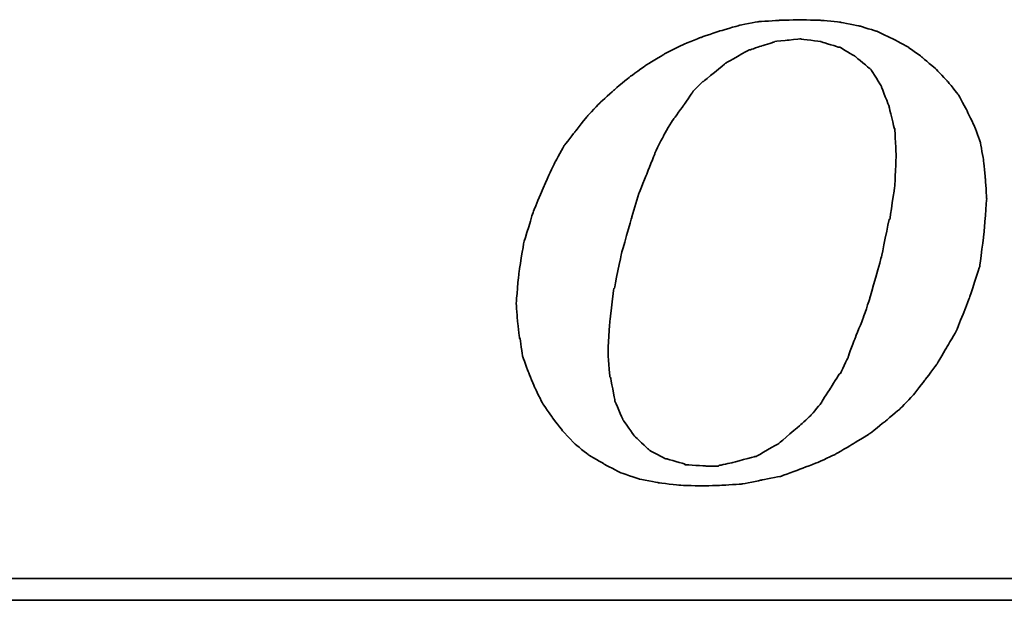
# Model space of a CAD drawing. Header units: inches. Extents: x 1 to 4086, y -402 to 368.
# Tile 32 of 47: x 406.29 to 416.89, y 234.57 to 240.82. Entities that reach past the tile are written whole.
import ezdxf

# ---------------------------------------------------------------- set-up
doc = ezdxf.new("R2010")
doc.units = ezdxf.units.IN
doc.header["$LTSCALE"] = 4
doc.layers.add('DIM', color=4, linetype='Continuous')
doc.layers.add('layer 1', color=7, linetype='Continuous')

# ---------------------------------------------------------------- blocks, each defined once
blk = doc.blocks.new('TBI MOTION logo(完整正式版)')
at = {"layer": 'layer 1', "color": 22, "lineweight": 35}
for points, knots in [([(-11.34375, -6.98375), (-11.34375, -6.98375), (-10.91375, -7.43875), (-10.91375, -7.43875), (-10.91375, -7.43875), (-10.91375, -7.43875), (-10.38625, -7.87125), (-10.38625, -7.87125), (-10.38625, -7.87125), (-10.38625, -7.87125), (-9.81125, -8.20375), (-9.81125, -8.20375), (-9.81125, -8.20375), (-9.81125, -8.20375), (-9.21125, -8.51875), (-9.21125, -8.51875), (-9.21125, -8.51875), (-9.21125, -8.51875), (-8.51625, -8.75875), (-8.51625, -8.75875), (-8.51625, -8.75875), (-8.51625, -8.75875), (-7.77125, -8.90375), (-7.77125, -8.90375), (-7.77125, -8.90375), (-7.77125, -8.90375), (-6.97875, -8.99875), (-6.97875, -8.99875), (-6.97875, -8.99875), (-6.97875, -8.99875), (-6.14125, -9.02375), (-6.14125, -9.02375), (-6.14125, -9.02375), (-6.14125, -9.02375), (-5.37125, -8.99875), (-5.37125, -8.99875), (-5.37125, -8.99875), (-5.37125, -8.99875), (-4.65375, -8.94875), (-4.65375, -8.94875), (-4.65375, -8.94875), (-4.65375, -8.94875), (-3.93375, -8.80625), (-3.93375, -8.80625), (-3.93375, -8.80625), (-3.93375, -8.80625), (-3.21375, -8.66375), (-3.21375, -8.66375), (-3.21375, -8.66375), (-3.21375, -8.66375), (-2.49375, -8.39875), (-2.49375, -8.39875), (-2.49375, -8.39875), (-2.49375, -8.39875), (-1.79875, -8.13375), (-1.79875, -8.13375), (-1.79875, -8.13375), (-1.79875, -8.13375), (-1.17375, -7.84375), (-1.17375, -7.84375), (-1.17375, -7.84375), (-1.17375, -7.84375), (-0.52375, -7.46375), (-0.52375, -7.46375), (-0.52375, -7.46375), (-0.52375, -7.46375), (0.10124, -7.07875), (0.10124, -7.07875), (0.10124, -7.07875), (0.10124, -7.07875), (0.67625, -6.62375), (0.67625, -6.62375), (0.67625, -6.62375), (0.67625, -6.62375), (1.24874, -6.14375), (1.24874, -6.14375), (1.24874, -6.14375), (1.24874, -6.14375), (1.72874, -5.64125), (1.72874, -5.64125), (1.72874, -5.64125), (1.72874, -5.64125), (2.18624, -5.06375), (2.18624, -5.06375), (2.18624, -5.06375), (2.18624, -5.06375), (2.61625, -4.48874), (2.61625, -4.48874), (2.61625, -4.48874), (2.61625, -4.48874), (3.00125, -3.83874), (3.00125, -3.83874), (3.00125, -3.83874), (3.00125, -3.83874), (3.36124, -3.21374), (3.36124, -3.21374), (3.36124, -3.21374), (3.36124, -3.21374), (3.84374, -1.99125), (3.84374, -1.99125), (3.84374, -1.99125), (3.84374, -1.99125), (4.22625, -0.81875), (4.22625, -0.81875), (4.22625, -0.81875), (4.22625, -0.81875), (4.39125, 0.45624), (4.39125, 0.45624), (4.39125, 0.45624), (4.39125, 0.45624), (4.48874, 1.70124), (4.48874, 1.70124), (4.48874, 1.70124), (4.48874, 1.70124), (4.43874, 2.44625), (4.43874, 2.44625), (4.43874, 2.44625), (4.43874, 2.44625), (4.36874, 3.14125), (4.36874, 3.14125), (4.36874, 3.14125), (4.36874, 3.14125), (4.25125, 3.81125), (4.25125, 3.81125), (4.25125, 3.81125), (4.25125, 3.81125), (4.03124, 4.41125), (4.03124, 4.41125), (4.03124, 4.41125), (4.03124, 4.41125), (3.74374, 5.01125), (3.74374, 5.01125), (3.74374, 5.01125), (3.74374, 5.01125), (3.43124, 5.58875), (3.43124, 5.58875), (3.43124, 5.58875), (3.43124, 5.58875), (3.02625, 6.09125), (3.02625, 6.09125), (3.02625, 6.09125), (3.02625, 6.09125), (2.59374, 6.54875), (2.59374, 6.54875), (2.59374, 6.54875), (2.59374, 6.54875), (2.09124, 6.98125), (2.09124, 6.98125), (2.09124, 6.98125), (2.09124, 6.98125), (1.56124, 7.36625), (1.56124, 7.36625), (1.56124, 7.36625), (1.56124, 7.36625), (0.98624, 7.67625), (0.98624, 7.67625), (0.98624, 7.67625), (0.98624, 7.67625), (0.38624, 7.96375), (0.38624, 7.96375), (0.38624, 7.96375), (0.38624, 7.96375), (-0.25875, 8.15625), (-0.25875, 8.15625), (-0.25875, 8.15625), (-0.25875, 8.15625), (-0.98125, 8.30125), (-0.98125, 8.30125), (-0.98125, 8.30125), (-0.98125, 8.30125), (-1.70124, 8.37125), (-1.70124, 8.37125), (-1.70124, 8.37125), (-1.70124, 8.37125), (-2.49375, 8.39624), (-2.49375, 8.39624), (-2.49375, 8.39624), (-2.49375, 8.39624), (-3.28625, 8.37125), (-3.28625, 8.37125), (-3.28625, 8.37125), (-3.28625, 8.37125), (-4.05125, 8.32125), (-4.05125, 8.32125), (-4.05125, 8.32125), (-4.05125, 8.32125), (-4.77375, 8.18125), (-4.77375, 8.18125), (-4.77375, 8.18125), (-4.77375, 8.18125), (-5.51625, 7.96375), (-5.51625, 7.96375), (-5.51625, 7.96375), (-5.51625, 7.96375), (-6.21125, 7.72625), (-6.21125, 7.72625), (-6.21125, 7.72625), (-6.21125, 7.72625), (-6.92875, 7.43625), (-6.92875, 7.43625), (-6.92875, 7.43625), (-6.92875, 7.43625), (-7.57875, 7.10125), (-7.57875, 7.10125), (-7.57875, 7.10125), (-7.57875, 7.10125), (-8.24875, 6.69125), (-8.24875, 6.69125), (-8.24875, 6.69125), (-8.24875, 6.69125), (-8.84875, 6.26125), (-8.84875, 6.26125), (-8.84875, 6.26125), (-8.84875, 6.26125), (-9.42625, 5.78125), (-9.42625, 5.78125), (-9.42625, 5.78125), (-9.42625, 5.78125), (-9.95375, 5.30125), (-9.95375, 5.30125), (-9.95375, 5.30125), (-9.95375, 5.30125), (-10.43375, 4.79624), (-10.43375, 4.79624), (-10.43375, 4.79624), (-10.43375, 4.79624), (-10.88875, 4.22125), (-10.88875, 4.22125), (-10.88875, 4.22125), (-10.88875, 4.22125), (-11.29875, 3.69375), (-11.29875, 3.69375), (-11.29875, 3.69375), (-11.29875, 3.69375), (-11.63375, 3.09125), (-11.63375, 3.09125), (-11.63375, 3.09125), (-11.63375, 3.09125), (-11.91875, 2.49625), (-11.91875, 2.49625), (-11.91875, 2.49625), (-11.91875, 2.49625), (-12.44875, 1.24625), (-12.44875, 1.24625), (-12.44875, 1.24625), (-12.44875, 1.24625), (-12.80875, 0.06874), (-12.80875, 0.06874), (-12.80875, 0.06874), (-12.80875, 0.06874), (-12.99875, -1.07875), (-12.99875, -1.07875), (-12.99875, -1.07875), (-12.99875, -1.07875), (-13.09375, -2.18375), (-13.09375, -2.18375), (-13.09375, -2.18375), (-13.09375, -2.18375), (-13.04875, -2.85375), (-13.04875, -2.85375), (-13.04875, -2.85375), (-13.04875, -2.85375), (-12.97375, -3.50375), (-12.97375, -3.50375), (-12.97375, -3.50375), (-12.97375, -3.50375), (-12.95375, -3.50375), (-12.95375, -3.50375), (-12.95375, -3.50375), (-12.95375, -3.50375), (-12.85375, -4.17375), (-12.85375, -4.17375), (-12.85375, -4.17375), (-12.85375, -4.17375), (-12.63875, -4.77624), (-12.63875, -4.77624), (-12.63875, -4.77624), (-12.63875, -4.77624), (-12.39875, -5.35125), (-12.39875, -5.35125), (-12.39875, -5.35125), (-12.39875, -5.35125), (-12.11375, -5.92875), (-12.11375, -5.92875), (-12.11375, -5.92875), (-12.11375, -5.92875), (-11.75375, -6.45375), (-11.75375, -6.45375), (-11.75375, -6.45375), (-11.75375, -6.45375), (-11.34375, -6.98375), (-11.34375, -6.98375)], [0, 0, 0, 0, 0.01369863, 0.01369863, 0.01369863, 0.01369864, 0.02739726, 0.02739726, 0.02739726, 0.02739727, 0.04109589, 0.04109589, 0.04109589, 0.0410959, 0.05479452, 0.05479452, 0.05479452, 0.05479453, 0.06849315, 0.06849315, 0.06849315, 0.06849316, 0.08219178, 0.08219178, 0.08219178, 0.08219179, 0.09589041, 0.09589041, 0.09589041, 0.09589042, 0.10958904, 0.10958904, 0.10958904, 0.10958905, 0.12328767, 0.12328767, 0.12328767, 0.12328768, 0.1369863, 0.1369863, 0.1369863, 0.13698631, 0.15068493, 0.15068493, 0.15068493, 0.15068494, 0.16438356, 0.16438356, 0.16438356, 0.16438357, 0.17808219, 0.17808219, 0.17808219, 0.1780822, 0.19178082, 0.19178082, 0.19178082, 0.19178083, 0.20547945, 0.20547945, 0.20547945, 0.20547946, 0.21917808, 0.21917808, 0.21917808, 0.21917809, 0.23287671, 0.23287671, 0.23287671, 0.23287672, 0.24657534, 0.24657534, 0.24657534, 0.24657535, 0.26027397, 0.26027397, 0.26027397, 0.26027398, 0.2739726, 0.2739726, 0.2739726, 0.27397261, 0.28767123, 0.28767123, 0.28767123, 0.28767124, 0.30136986, 0.30136986, 0.30136986, 0.30136987, 0.31506849, 0.31506849, 0.31506849, 0.3150685, 0.32876712, 0.32876712, 0.32876712, 0.32876713, 0.34246575, 0.34246575, 0.34246575, 0.34246576, 0.35616438, 0.35616438, 0.35616438, 0.35616439, 0.36986301, 0.36986301, 0.36986301, 0.36986302, 0.38356164, 0.38356164, 0.38356164, 0.38356165, 0.39726027, 0.39726027, 0.39726027, 0.39726028, 0.4109589, 0.4109589, 0.4109589, 0.41095891, 0.42465753, 0.42465753, 0.42465753, 0.42465754, 0.43835616, 0.43835616, 0.43835616, 0.43835617, 0.45205479, 0.45205479, 0.45205479, 0.4520548, 0.46575342, 0.46575342, 0.46575342, 0.46575343, 0.47945205, 0.47945205, 0.47945205, 0.47945206, 0.49315068, 0.49315068, 0.49315068, 0.49315069, 0.50684932, 0.50684932, 0.50684932, 0.50684933, 0.52054795, 0.52054795, 0.52054795, 0.52054796, 0.53424658, 0.53424658, 0.53424658, 0.53424659, 0.54794521, 0.54794521, 0.54794521, 0.54794522, 0.56164384, 0.56164384, 0.56164384, 0.56164385, 0.57534247, 0.57534247, 0.57534247, 0.57534248, 0.5890411, 0.5890411, 0.5890411, 0.58904111, 0.60273973, 0.60273973, 0.60273973, 0.60273974, 0.61643836, 0.61643836, 0.61643836, 0.61643837, 0.63013699, 0.63013699, 0.63013699, 0.630137, 0.64383562, 0.64383562, 0.64383562, 0.64383563, 0.65753425, 0.65753425, 0.65753425, 0.65753426, 0.67123288, 0.67123288, 0.67123288, 0.67123289, 0.68493151, 0.68493151, 0.68493151, 0.68493152, 0.69863014, 0.69863014, 0.69863014, 0.69863015, 0.71232877, 0.71232877, 0.71232877, 0.71232878, 0.7260274, 0.7260274, 0.7260274, 0.72602741, 0.73972603, 0.73972603, 0.73972603, 0.73972604, 0.75342466, 0.75342466, 0.75342466, 0.75342467, 0.76712329, 0.76712329, 0.76712329, 0.7671233, 0.78082192, 0.78082192, 0.78082192, 0.78082193, 0.79452055, 0.79452055, 0.79452055, 0.79452056, 0.80821918, 0.80821918, 0.80821918, 0.80821919, 0.82191781, 0.82191781, 0.82191781, 0.82191782, 0.83561644, 0.83561644, 0.83561644, 0.83561645, 0.84931507, 0.84931507, 0.84931507, 0.84931508, 0.8630137, 0.8630137, 0.8630137, 0.86301371, 0.87671233, 0.87671233, 0.87671233, 0.87671234, 0.89041096, 0.89041096, 0.89041096, 0.89041097, 0.90410959, 0.90410959, 0.90410959, 0.9041096, 0.91780822, 0.91780822, 0.91780822, 0.91780823, 0.93150685, 0.93150685, 0.93150685, 0.93150686, 0.94520548, 0.94520548, 0.94520548, 0.94520549, 0.95890411, 0.95890411, 0.95890411, 0.95890412, 0.97260274, 0.97260274, 0.97260274, 0.97260275, 0.98630137, 0.98630137, 0.98630137, 0.98630138, 1, 1, 1, 1]), ([(-8.77875, 1.03124), (-8.77875, 1.03124), (-8.51625, 1.89625), (-8.51625, 1.89625), (-8.51625, 1.89625), (-8.51625, 1.89625), (-8.20375, 2.66375), (-8.20375, 2.66375), (-8.20375, 2.66375), (-8.20375, 2.66375), (-7.91625, 3.38125), (-7.91625, 3.38125), (-7.91625, 3.38125), (-7.91625, 3.38125), (-7.91625, 3.40624), (-7.91625, 3.40624), (-7.91625, 3.40624), (-7.91625, 3.40624), (-7.57875, 4.07624), (-7.57875, 4.07624), (-7.57875, 4.07624), (-7.57875, 4.07624), (-7.24375, 4.65125), (-7.24375, 4.65125), (-7.24375, 4.65125), (-7.24375, 4.65125), (-7.21875, 4.65125), (-7.21875, 4.65125), (-7.21875, 4.65125), (-7.21875, 4.65125), (-7.21875, 4.67624), (-7.21875, 4.67624), (-7.21875, 4.67624), (-7.21875, 4.67624), (-6.83625, 5.20375), (-6.83625, 5.20375), (-6.83625, 5.20375), (-6.83625, 5.20375), (-6.49875, 5.68625), (-6.49875, 5.68625), (-6.49875, 5.68625), (-6.49875, 5.68625), (-6.49875, 5.70625), (-6.49875, 5.70625), (-6.49875, 5.70625), (-6.49875, 5.70625), (-6.11625, 6.09125), (-6.11625, 6.09125), (-6.11625, 6.09125), (-6.11625, 6.09125), (-6.09125, 6.09125), (-6.09125, 6.09125), (-6.09125, 6.09125), (-6.09125, 6.09125), (-5.27375, 6.76625), (-5.27375, 6.76625), (-5.27375, 6.76625), (-5.27375, 6.76625), (-5.24875, 6.76625), (-5.24875, 6.76625), (-5.24875, 6.76625), (-5.24875, 6.76625), (-5.24875, 6.78625), (-5.24875, 6.78625), (-5.24875, 6.78625), (-5.24875, 6.78625), (-4.38875, 7.26624), (-4.38875, 7.26624), (-4.38875, 7.26624), (-4.38875, 7.26624), (-4.36125, 7.26624), (-4.36125, 7.26624), (-4.36125, 7.26624), (-4.36125, 7.26624), (-3.93375, 7.41125), (-3.93375, 7.41125), (-3.93375, 7.41125), (-3.93375, 7.41125), (-3.47375, 7.55625), (-3.47375, 7.55625), (-3.47375, 7.55625), (-3.47375, 7.55625), (-3.45375, 7.55625), (-3.45375, 7.55625), (-3.45375, 7.55625), (-3.45375, 7.55625), (-3.42875, 7.58124), (-3.42875, 7.58124), (-3.42875, 7.58124), (-3.42875, 7.58124), (-2.97375, 7.62625), (-2.97375, 7.62625), (-2.97375, 7.62625), (-2.97375, 7.62625), (-2.49375, 7.67625), (-2.49375, 7.67625), (-2.49375, 7.67625), (-2.49375, 7.67625), (-2.46875, 7.67625), (-2.46875, 7.67625), (-2.46875, 7.67625), (-2.46875, 7.67625), (-1.70124, 7.58124), (-1.70124, 7.58124), (-1.70124, 7.58124), (-1.70124, 7.58124), (-1.67875, 7.55625), (-1.67875, 7.55625), (-1.67875, 7.55625), (-1.67875, 7.55625), (-1.65375, 7.55625), (-1.65375, 7.55625), (-1.65375, 7.55625), (-1.65375, 7.55625), (-1.03125, 7.36625), (-1.03125, 7.36625), (-1.03125, 7.36625), (-1.03125, 7.36625), (-1.00625, 7.36625), (-1.00625, 7.36625), (-1.00625, 7.36625), (-1.00625, 7.36625), (-0.43124, 7.02624), (-0.43124, 7.02624), (-0.43124, 7.02624), (-0.43124, 7.02624), (-0.40625, 7.00624), (-0.40625, 7.00624), (-0.40625, 7.00624), (-0.40625, 7.00624), (0.12124, 6.57124), (0.12124, 6.57124), (0.12124, 6.57124), (0.12124, 6.57124), (0.14624, 6.54875), (0.14624, 6.54875), (0.14624, 6.54875), (0.14624, 6.54875), (0.17124, 6.52375), (0.17124, 6.52375), (0.17124, 6.52375), (0.17124, 6.52375), (0.55625, 5.89875), (0.55625, 5.89875), (0.55625, 5.89875), (0.55625, 5.89875), (0.55625, 5.87625), (0.55625, 5.87625), (0.55625, 5.87625), (0.55625, 5.87625), (0.84124, 5.15625), (0.84124, 5.15625), (0.84124, 5.15625), (0.84124, 5.15625), (0.84124, 5.13125), (0.84124, 5.13125), (0.84124, 5.13125), (0.84124, 5.13125), (1.03624, 4.31875), (1.03624, 4.31875), (1.03624, 4.31875), (1.03624, 4.31875), (1.05624, 4.31875), (1.05624, 4.31875), (1.05624, 4.31875), (1.05624, 4.31875), (1.05624, 4.29125), (1.05624, 4.29125), (1.05624, 4.29125), (1.05624, 4.29125), (1.10625, 3.33125), (1.10625, 3.33125), (1.10625, 3.33125), (1.10625, 3.33125), (1.10625, 3.30875), (1.10625, 3.30875), (1.10625, 3.30875), (1.10625, 3.30875), (1.05624, 2.20624), (1.05624, 2.20624), (1.05624, 2.20624), (1.05624, 2.20624), (1.05624, 2.18124), (1.05624, 2.18124), (1.05624, 2.18124), (1.05624, 2.18124), (0.86624, 0.93624), (0.86624, 0.93624), (0.86624, 0.93624), (0.86624, 0.93624), (0.84124, 0.93624), (0.84124, 0.93624), (0.84124, 0.93624), (0.84124, 0.93624), (0.55625, -0.45874), (0.55625, -0.45874), (0.55625, -0.45874), (0.55625, -0.45874), (0.12124, -1.99125), (0.12124, -1.99125), (0.12124, -1.99125), (0.12124, -1.99125), (0.12124, -2.01874), (0.12124, -2.01874), (0.12124, -2.01874), (0.12124, -2.01874), (-0.13874, -2.78375), (-0.13874, -2.78375), (-0.13874, -2.78375), (-0.13874, -2.78375), (-0.43124, -3.50375), (-0.43124, -3.50375), (-0.43124, -3.50375), (-0.43124, -3.50375), (-0.69375, -4.19875), (-0.69375, -4.19875), (-0.69375, -4.19875), (-0.69375, -4.19875), (-0.69375, -4.22375), (-0.69375, -4.22375), (-0.69375, -4.22375), (-0.69375, -4.22375), (-0.98125, -4.82374), (-0.98125, -4.82374), (-0.98125, -4.82374), (-0.98125, -4.82374), (-1.00625, -4.82374), (-1.00625, -4.82374), (-1.00625, -4.82374), (-1.00625, -4.82374), (-1.33875, -5.35125), (-1.33875, -5.35125), (-1.33875, -5.35125), (-1.33875, -5.35125), (-1.67875, -5.87875), (-1.67875, -5.87875), (-1.67875, -5.87875), (-1.67875, -5.87875), (-1.67875, -5.90375), (-1.67875, -5.90375), (-1.67875, -5.90375), (-1.67875, -5.90375), (-2.05875, -6.35875), (-2.05875, -6.35875), (-2.05875, -6.35875), (-2.05875, -6.35875), (-2.08375, -6.38375), (-2.08375, -6.38375), (-2.08375, -6.38375), (-2.08375, -6.38375), (-2.46875, -6.74375), (-2.46875, -6.74375), (-2.46875, -6.74375), (-2.46875, -6.74375), (-3.25875, -7.41625), (-3.25875, -7.41625), (-3.25875, -7.41625), (-3.25875, -7.41625), (-3.28625, -7.43875), (-3.28625, -7.43875), (-3.28625, -7.43875), (-3.28625, -7.43875), (-4.12375, -7.91875), (-4.12375, -7.91875), (-4.12375, -7.91875), (-4.12375, -7.91875), (-4.14875, -7.91875), (-4.14875, -7.91875), (-4.14875, -7.91875), (-4.14875, -7.91875), (-4.17125, -7.91875), (-4.17125, -7.91875), (-4.17125, -7.91875), (-4.17125, -7.91875), (-5.03375, -8.15875), (-5.03375, -8.15875), (-5.03375, -8.15875), (-5.03375, -8.15875), (-5.51625, -8.25625), (-5.51625, -8.25625), (-5.51625, -8.25625), (-5.51625, -8.25625), (-5.54125, -8.27875), (-5.54125, -8.27875), (-5.54125, -8.27875), (-5.54125, -8.27875), (-5.56375, -8.27875), (-5.56375, -8.27875), (-5.56375, -8.27875), (-5.56375, -8.27875), (-5.99625, -8.27875), (-5.99625, -8.27875), (-5.99625, -8.27875), (-5.99625, -8.27875), (-6.76375, -8.23125), (-6.76375, -8.23125), (-6.76375, -8.23125), (-6.76375, -8.23125), (-6.78875, -8.23125), (-6.78875, -8.23125), (-6.78875, -8.23125), (-6.78875, -8.23125), (-6.78875, -8.20375), (-6.78875, -8.20375), (-6.78875, -8.20375), (-6.78875, -8.20375), (-7.45875, -8.01375), (-7.45875, -8.01375), (-7.45875, -8.01375), (-7.45875, -8.01375), (-7.48375, -8.01375), (-7.48375, -8.01375), (-7.48375, -8.01375), (-7.48375, -8.01375), (-7.50875, -8.01375), (-7.50875, -8.01375), (-7.50875, -8.01375), (-7.50875, -8.01375), (-8.13125, -7.67875), (-8.13125, -7.67875), (-8.13125, -7.67875), (-8.13125, -7.67875), (-8.15625, -7.65375), (-8.15625, -7.65375), (-8.15625, -7.65375), (-8.15625, -7.65375), (-8.65875, -7.17375), (-8.65875, -7.17375), (-8.65875, -7.17375), (-8.65875, -7.17375), (-8.68375, -7.14875), (-8.68375, -7.14875), (-8.68375, -7.14875), (-8.68375, -7.14875), (-9.08875, -6.57375), (-9.08875, -6.57375), (-9.08875, -6.57375), (-9.08875, -6.57375), (-9.11375, -6.54875), (-9.11375, -6.54875), (-9.11375, -6.54875), (-9.11375, -6.54875), (-9.11375, -6.52875), (-9.11375, -6.52875), (-9.11375, -6.52875), (-9.11375, -6.52875), (-9.40375, -5.85375), (-9.40375, -5.85375), (-9.40375, -5.85375), (-9.40375, -5.85375), (-9.40375, -5.82875), (-9.40375, -5.82875), (-9.40375, -5.82875), (-9.40375, -5.82875), (-9.56875, -4.96875), (-9.56875, -4.96875), (-9.56875, -4.96875), (-9.56875, -4.96875), (-9.59375, -4.94375), (-9.59375, -4.94375), (-9.59375, -4.94375), (-9.59375, -4.94375), (-9.66375, -4.03375), (-9.66375, -4.03375), (-9.66375, -4.03375), (-9.66375, -4.03375), (-9.66375, -4.00875), (-9.66375, -4.00875), (-9.66375, -4.00875), (-9.66375, -4.00875), (-9.59375, -2.85375), (-9.59375, -2.85375), (-9.59375, -2.85375), (-9.59375, -2.85375), (-9.45125, -1.65875), (-9.45125, -1.65875), (-9.45125, -1.65875), (-9.45125, -1.65875), (-9.42625, -1.63375), (-9.42625, -1.63375), (-9.42625, -1.63375), (-9.42625, -1.63375), (-9.16125, -0.33875), (-9.16125, -0.33875), (-9.16125, -0.33875), (-9.16125, -0.33875), (-8.77875, 1.00624), (-8.77875, 1.00624), (-8.77875, 1.00624), (-8.77875, 1.00624), (-8.77875, 1.03124), (-8.77875, 1.03124)], [0, 0, 0, 0, 0.01020408, 0.01020408, 0.01020408, 0.01020409, 0.02040816, 0.02040816, 0.02040816, 0.02040817, 0.03061224, 0.03061224, 0.03061224, 0.03061225, 0.04081633, 0.04081633, 0.04081633, 0.04081634, 0.05102041, 0.05102041, 0.05102041, 0.05102042, 0.06122449, 0.06122449, 0.06122449, 0.0612245, 0.07142857, 0.07142857, 0.07142857, 0.07142858, 0.08163265, 0.08163265, 0.08163265, 0.08163266, 0.09183673, 0.09183673, 0.09183673, 0.09183674, 0.10204082, 0.10204082, 0.10204082, 0.10204083, 0.1122449, 0.1122449, 0.1122449, 0.11224491, 0.12244898, 0.12244898, 0.12244898, 0.12244899, 0.13265306, 0.13265306, 0.13265306, 0.13265307, 0.14285714, 0.14285714, 0.14285714, 0.14285715, 0.15306122, 0.15306122, 0.15306122, 0.15306123, 0.16326531, 0.16326531, 0.16326531, 0.16326532, 0.17346939, 0.17346939, 0.17346939, 0.1734694, 0.18367347, 0.18367347, 0.18367347, 0.18367348, 0.19387755, 0.19387755, 0.19387755, 0.19387756, 0.20408163, 0.20408163, 0.20408163, 0.20408164, 0.21428571, 0.21428571, 0.21428571, 0.21428572, 0.2244898, 0.2244898, 0.2244898, 0.22448981, 0.23469388, 0.23469388, 0.23469388, 0.23469389, 0.24489796, 0.24489796, 0.24489796, 0.24489797, 0.25510204, 0.25510204, 0.25510204, 0.25510205, 0.26530612, 0.26530612, 0.26530612, 0.26530613, 0.2755102, 0.2755102, 0.2755102, 0.27551021, 0.28571429, 0.28571429, 0.28571429, 0.2857143, 0.29591837, 0.29591837, 0.29591837, 0.29591838, 0.30612245, 0.30612245, 0.30612245, 0.30612246, 0.31632653, 0.31632653, 0.31632653, 0.31632654, 0.32653061, 0.32653061, 0.32653061, 0.32653062, 0.33673469, 0.33673469, 0.33673469, 0.3367347, 0.34693878, 0.34693878, 0.34693878, 0.34693879, 0.35714286, 0.35714286, 0.35714286, 0.35714287, 0.36734694, 0.36734694, 0.36734694, 0.36734695, 0.37755102, 0.37755102, 0.37755102, 0.37755103, 0.3877551, 0.3877551, 0.3877551, 0.38775511, 0.39795918, 0.39795918, 0.39795918, 0.39795919, 0.40816327, 0.40816327, 0.40816327, 0.40816328, 0.41836735, 0.41836735, 0.41836735, 0.41836736, 0.42857143, 0.42857143, 0.42857143, 0.42857144, 0.43877551, 0.43877551, 0.43877551, 0.43877552, 0.44897959, 0.44897959, 0.44897959, 0.4489796, 0.45918367, 0.45918367, 0.45918367, 0.45918368, 0.46938776, 0.46938776, 0.46938776, 0.46938777, 0.47959184, 0.47959184, 0.47959184, 0.47959185, 0.48979592, 0.48979592, 0.48979592, 0.48979593, 0.5, 0.5, 0.5, 0.50000001, 0.51020408, 0.51020408, 0.51020408, 0.51020409, 0.52040816, 0.52040816, 0.52040816, 0.52040817, 0.53061224, 0.53061224, 0.53061224, 0.53061225, 0.54081633, 0.54081633, 0.54081633, 0.54081634, 0.55102041, 0.55102041, 0.55102041, 0.55102042, 0.56122449, 0.56122449, 0.56122449, 0.5612245, 0.57142857, 0.57142857, 0.57142857, 0.57142858, 0.58163265, 0.58163265, 0.58163265, 0.58163266, 0.59183673, 0.59183673, 0.59183673, 0.59183674, 0.60204082, 0.60204082, 0.60204082, 0.60204083, 0.6122449, 0.6122449, 0.6122449, 0.61224491, 0.62244898, 0.62244898, 0.62244898, 0.62244899, 0.63265306, 0.63265306, 0.63265306, 0.63265307, 0.64285714, 0.64285714, 0.64285714, 0.64285715, 0.65306122, 0.65306122, 0.65306122, 0.65306123, 0.66326531, 0.66326531, 0.66326531, 0.66326532, 0.67346939, 0.67346939, 0.67346939, 0.6734694, 0.68367347, 0.68367347, 0.68367347, 0.68367348, 0.69387755, 0.69387755, 0.69387755, 0.69387756, 0.70408163, 0.70408163, 0.70408163, 0.70408164, 0.71428571, 0.71428571, 0.71428571, 0.71428572, 0.7244898, 0.7244898, 0.7244898, 0.72448981, 0.73469388, 0.73469388, 0.73469388, 0.73469389, 0.74489796, 0.74489796, 0.74489796, 0.74489797, 0.75510204, 0.75510204, 0.75510204, 0.75510205, 0.76530612, 0.76530612, 0.76530612, 0.76530613, 0.7755102, 0.7755102, 0.7755102, 0.77551021, 0.78571429, 0.78571429, 0.78571429, 0.7857143, 0.79591837, 0.79591837, 0.79591837, 0.79591838, 0.80612245, 0.80612245, 0.80612245, 0.80612246, 0.81632653, 0.81632653, 0.81632653, 0.81632654, 0.82653061, 0.82653061, 0.82653061, 0.82653062, 0.83673469, 0.83673469, 0.83673469, 0.8367347, 0.84693878, 0.84693878, 0.84693878, 0.84693879, 0.85714286, 0.85714286, 0.85714286, 0.85714287, 0.86734694, 0.86734694, 0.86734694, 0.86734695, 0.87755102, 0.87755102, 0.87755102, 0.87755103, 0.8877551, 0.8877551, 0.8877551, 0.88775511, 0.89795918, 0.89795918, 0.89795918, 0.89795919, 0.90816327, 0.90816327, 0.90816327, 0.90816328, 0.91836735, 0.91836735, 0.91836735, 0.91836736, 0.92857143, 0.92857143, 0.92857143, 0.92857144, 0.93877551, 0.93877551, 0.93877551, 0.93877552, 0.94897959, 0.94897959, 0.94897959, 0.9489796, 0.95918367, 0.95918367, 0.95918367, 0.95918368, 0.96938776, 0.96938776, 0.96938776, 0.96938777, 0.97959184, 0.97959184, 0.97959184, 0.97959185, 0.98979592, 0.98979592, 0.98979592, 0.98979593, 1, 1, 1, 1]), ([(75.90875, -9.47875), (75.90875, -9.47875), (75.90875, -12.28625), (75.90875, -12.28625), (75.90875, -12.28625), (75.90875, -12.28625), (75.90875, -12.47875), (75.90875, -12.47875), (75.90875, -12.47875), (75.90875, -12.47875), (75.71625, -12.47875), (75.71625, -12.47875), (75.71625, -12.47875), (75.71625, -12.47875), (-88.32875, -12.47875), (-88.32875, -12.47875), (-88.32875, -12.47875), (-88.32875, -12.47875), (-88.32875, -13.29375), (-88.32875, -13.29375), (-88.32875, -13.29375), (-88.32875, -13.29375), (82.89125, -13.29375), (82.89125, -13.29375), (82.89125, -13.29375), (82.89125, -13.29375), (75.90875, -9.47875), (75.90875, -9.47875)], [0, 0, 0, 0, 0.14285714, 0.14285714, 0.14285714, 0.14285715, 0.28571429, 0.28571429, 0.28571429, 0.2857143, 0.42857143, 0.42857143, 0.42857143, 0.42857144, 0.57142857, 0.57142857, 0.57142857, 0.57142858, 0.71428571, 0.71428571, 0.71428571, 0.71428572, 0.85714286, 0.85714286, 0.85714286, 0.85714287, 1, 1, 1, 1])]:
    blk.add_open_spline(points, degree=3, knots=knots, dxfattribs=at)

msp = doc.modelspace()

# ---------------------------------------------------------------- block references
at = {"layer": 'DIM', "xscale": 0.2881494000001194, "yscale": 0.2881494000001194, "zscale": 0.2881494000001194}
msp.add_blockref('TBI MOTION logo(完整正式版)', (415.41, 238.396), dxfattribs=at)

doc.saveas('drawing.dxf')
